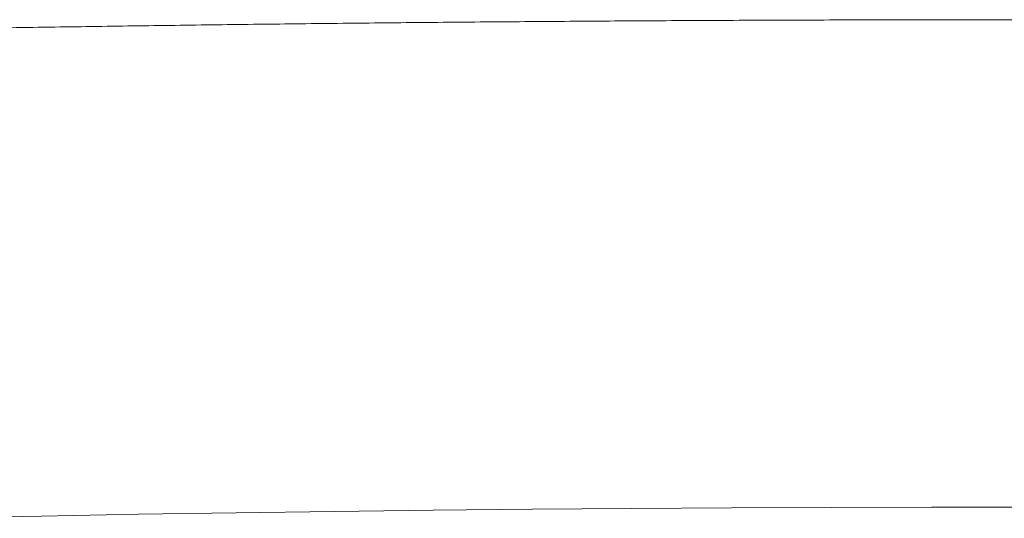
# Model space of a CAD drawing. Header units: millimetres. Extents: x 8 to 734, y 12 to 373.
# Tile 13 of 27: x 376.77 to 380.43, y 333.25 to 335.11. Entities that reach past the tile are written whole.
import ezdxf

# ---------------------------------------------------------------- set-up
doc = ezdxf.new("R2010")
doc.units = ezdxf.units.MM

msp = doc.modelspace()

# ---------------------------------------------------------------- linework, layer by layer
at = {"color": 252, "linetype": 'Continuous', "lineweight": 0, "flags": 128}
msp.add_lwpolyline([(384.5825, 333.2543), (384.2237, 333.2614), (383.8624, 333.2679), (383.4987, 333.2737), (383.133, 333.2788), (382.7655, 333.2833), (382.3965, 333.2871), (382.0261, 333.2902), (381.6547, 333.2927), (381.2825, 333.2945), (380.9098, 333.2955), (380.5368, 333.2959), (380.1637, 333.2957), (379.7909, 333.2947), (379.4186, 333.2931), (379.0471, 333.2908), (378.6765, 333.2878), (378.3071, 333.2841), (377.9393, 333.2798), (377.5732, 333.2748), (377.2092, 333.2691), (376.8474, 333.2627), (376.4881, 333.2557)], dxfattribs=at)
at = {"color": 252, "linetype": 'Continuous', "lineweight": 0}
msp.add_open_spline([(380.5, 335.1122), (380.3875, 335.1121), (380.1626, 335.112), (379.8254, 335.1113), (379.4885, 335.1101), (379.1521, 335.1084), (378.8163, 335.1063), (378.4876, 335.1037), (378.1662, 335.1008), (377.8521, 335.0975), (377.5391, 335.0938), (377.2272, 335.0896), (376.9105, 335.085), (376.5891, 335.0799), (376.2633, 335.0742), (375.9394, 335.0681), (375.6178, 335.0616), (375.2984, 335.0547), (374.9876, 335.0475), (374.6854, 335.04), (374.3916, 335.0324), (374.1004, 335.0244), (373.8121, 335.0161), (373.5209, 335.0073), (373.2272, 334.9979), (372.9315, 334.988), (372.6396, 334.9778), (372.3516, 334.9673), (372.0678, 334.9564), (371.7937, 334.9454), (371.529, 334.9344), (371.2738, 334.9233), (371.0228, 334.912), (370.7762, 334.9004), (370.5293, 334.8883), (370.2826, 334.8757), (370.0365, 334.8626), (369.7961, 334.8492), (369.5615, 334.8356), (369.3328, 334.8218), (369.1145, 334.808), (368.9064, 334.7942), (368.7081, 334.7805), (368.5157, 334.7666), (368.3292, 334.7524), (368.1453, 334.7378), (367.9645, 334.7227), (367.7874, 334.7071), (367.6176, 334.6912), (367.4554, 334.6751), (367.3008, 334.6588), (367.1567, 334.6425), (367.0228, 334.6264), (366.8987, 334.6104), (366.7818, 334.5941), (366.6722, 334.5776), (366.5679, 334.5606), (366.4695, 334.543), (366.3777, 334.5247), (366.2946, 334.5063), (366.22, 334.4875), (366.1542, 334.4685), (366.0983, 334.4495), (366.0517, 334.4307), (366.0139, 334.412), (365.984, 334.393), (365.9621, 334.3737), (365.9479, 334.3538), (365.9419, 334.3333), (365.9448, 334.312), (365.9567, 334.2904), (365.9775, 334.2685), (366.0073, 334.2463), (366.0452, 334.2242), (366.0906, 334.2023), (366.1432, 334.1806), (366.196, 334.1611), (366.2345, 334.1487), (366.25, 334.1437)], degree=3, knots=[0, 0, 0, 0, 0.013049, 0.026099, 0.03915, 0.052204, 0.065263, 0.078327, 0.090651, 0.102981, 0.115318, 0.127664, 0.140019, 0.153133, 0.166259, 0.179398, 0.192549, 0.205715, 0.218895, 0.231336, 0.243792, 0.256262, 0.268748, 0.281249, 0.294525, 0.307821, 0.321136, 0.33447, 0.347825, 0.361201, 0.373832, 0.386482, 0.399151, 0.411841, 0.42455, 0.438051, 0.451575, 0.465122, 0.478692, 0.492284, 0.5059, 0.518758, 0.531636, 0.544533, 0.55745, 0.570385, 0.584124, 0.597883, 0.611661, 0.625457, 0.639271, 0.653103, 0.666158, 0.679228, 0.692311, 0.705406, 0.718513, 0.732426, 0.74635, 0.760284, 0.774227, 0.788179, 0.802137, 0.815302, 0.828472, 0.841645, 0.854819, 0.867994, 0.881967, 0.895938, 0.909907, 0.923872, 0.937832, 0.951786, 0.964936, 0.978078, 0.991213, 1, 1, 1, 1], dxfattribs=at)

doc.saveas('drawing.dxf')
